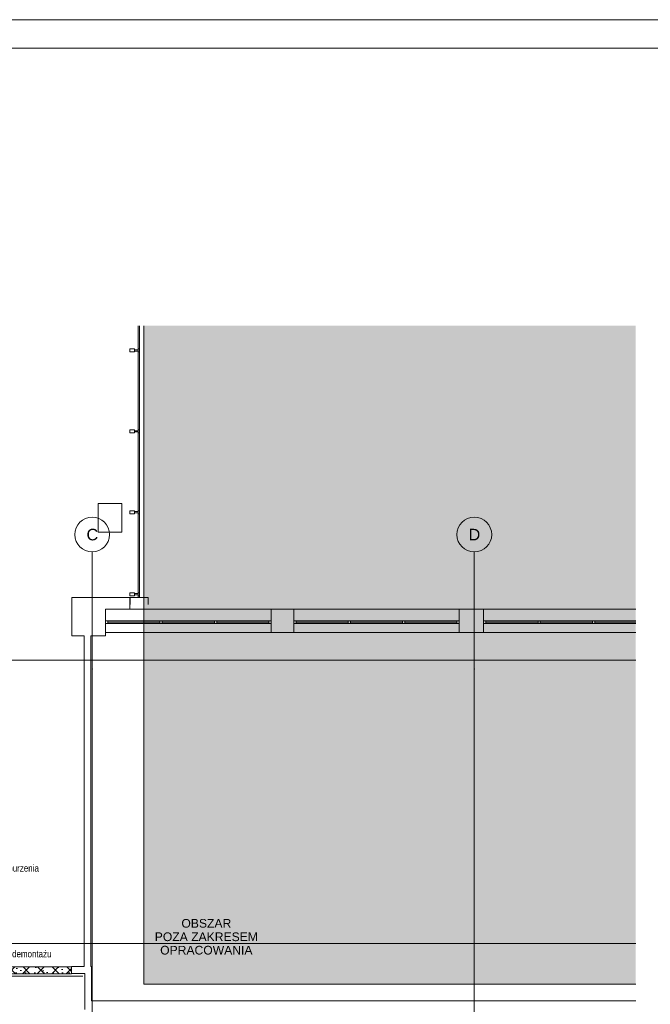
# Paper-space layout 'A-19 ROZBIÓRKI - PIĘTRO 1' of a CAD drawing. Header units: millimetres. Extents: x 0 to 540, y 0 to 297.
# Tile 5 of 8: x 198 to 307, y 127 to 297. Entities that reach past the tile are written whole.
import ezdxf
from ezdxf.xclip import XClip

# ---------------------------------------------------------------- set-up
doc = ezdxf.new("R2010")
doc.units = ezdxf.units.MM
doc.header["$MEASUREMENT"] = 0
doc.header["$XCLIPFRAME"] = 0
for name, pattern in [('ACAD_ISO03W100', [300, 120, -180]), ('DASHDOTX2', [1000, 500, -250, 0, -250]), ('Przer. długie kreski', [2.5, 1.5, -1]), ('PRZERYWANA_DU_A', [550, 350.0000000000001, -199.9999999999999])]:
    doc.linetypes.add(name, pattern=pattern)
for name, color, linetype, lineweight in [('0_Nr_pióra__2', 8, 'Continuous', 13), ('A_podkład_Nr_pióra__2', 8, 'Continuous', 13), ('A_ściany_Nr_pióra__1', 7, 'Continuous', 20), ('Drzwi Archicad_Nr_pióra__1', 7, 'Continuous', 20)]:
    doc.layers.add(name, color=color, linetype=linetype, lineweight=lineweight)
for name, color, linetype, lineweight, true_color in [('A_Arkusz_Nr_pióra__255', 7, 'Continuous', 15, 0x242424), ('A_opis_Nr_pióra__7', 7, 'Continuous', 18, 0x171717), ('A_opis_Nr_pióra__8', 7, 'Continuous', 13, 0x4c4c4c), ('A_osie_Nr_pióra__16', 7, 'Continuous', 5, 0x0f0f0f), ('A_osie_Nr_pióra__76', 7, 'Continuous', 5, 0x2d2d2d), ('A_rozbiórki_Nr_pióra__10', 7, 'Continuous', 13, 0x4b4b4b), ('A_ściany_Nr_pióra__10', 7, 'Continuous', 13, 0x4b4b4b), ('A_ściany_Nr_pióra__19', 7, 'Continuous', 5, 0x191919), ('Okna Archicada_Nr_pióra__19', 7, 'Continuous', 5, 0x191919)]:
    doc.layers.add(name, color=color, linetype=linetype, lineweight=lineweight, true_color=true_color)
doc.layers.add('A_podrys', color=7, linetype='Continuous')
doc.layers.add('A_rozbiórki', color=7, linetype='Continuous')
doc.styles.add('STYL_AUTOMATYCZNY_1', font='arial.ttf')
doc.styles.add('STYL_AUTOMATYCZNY_2', font='ARIALN.TTF')

# ---------------------------------------------------------------- blocks, each defined once
blk = doc.blocks.new('Rysunek_1_1', base_point=(-1564.588101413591, -343.8120500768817))
at = {"linetype": 'Continuous', "lineweight": 0, "true_color": 0x484848}
blk.add_hatch(color=251, dxfattribs=at).paths.add_polyline_path([(304.6032334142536, 244.0727836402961), (219.6032364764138, 244.0727836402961), (219.6032364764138, 130.2627877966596), (304.6032334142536, 130.2627877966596)])
at = {"layer": 'A_rozbiórki', "linetype": 'Continuous', "lineweight": 0, "true_color": 0x4b4b4b}
h = blk.add_hatch(dxfattribs=at)
h.set_pattern_fill('facing_tile_0001', color=251, style=0, pattern_type=2)
h.set_pattern_definition([(45, (-1564.588101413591, -343.8120500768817), (-1.257235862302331, 1.257235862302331), []), (135, (-1564.588101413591, -343.8120500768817), (1.257235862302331, 1.257235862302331), []), (90, (-1565.845337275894, -342.5548142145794), (-1.600200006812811, 0), [0, -1.066800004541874, 0, -1.600200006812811]), (155, (-1564.588101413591, -341.2975783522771), (0.6762737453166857, 1.450273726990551), [0, -0.7823200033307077, 0, -1.351280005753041])])
h.paths.add_polyline_path([(179.60796663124, 132.0431468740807), (207.1091795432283, 132.0431468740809), (207.1091795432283, 133.2431465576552), (179.60796663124, 133.2431465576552)])
at = {"layer": '0_Nr_pióra__2', "color": 8, "linetype": 'PRZERYWANA_DU_A', "lineweight": 13, "flags": 128}
blk.add_lwpolyline([(304.6032325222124, 130.2627840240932), (219.6032325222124, 130.2627840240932), (219.6032325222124, 244.0727840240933)], dxfattribs=at)
at = {"layer": 'A_osie_Nr_pióra__16', "color": 250, "linetype": 'DASHDOTX2', "lineweight": 5, "true_color": 0x0f0f0f}
for p, q in [((210.709007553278, 184.7207604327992), (210.7090088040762, 204.9718424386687)), ((276.7090075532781, 184.7207604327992), (276.7090072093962, 204.9718424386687)), ((304.603231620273, 186.2627854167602), (80.40434008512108, 186.2627854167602)), ((210.7090091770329, 184.72075862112), (210.7090091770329, 35.26278466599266)), ((276.7090088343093, 184.72075862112), (276.7090088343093, 35.26278466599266)), ((304.6032296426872, 137.2627872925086), (80.40433873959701, 137.2627872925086))]:
    blk.add_line(p, q, dxfattribs=at)
for p in [(210.709007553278, 184.7207604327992), (210.709007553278, 184.7207604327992), (276.7090075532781, 184.7207604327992), (276.7090075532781, 184.7207604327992)]:
    blk.add_point(p, dxfattribs=at)
at = {"layer": 'A_osie_Nr_pióra__76', "color": 250, "linetype": 'Continuous', "lineweight": 5, "true_color": 0x2d2d2d}
for centre in [(210.709007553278, 207.9718408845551), (276.7090075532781, 207.9718408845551)]:
    blk.add_circle(centre, 3, dxfattribs=at)
at = {"layer": 'A_podkład_Nr_pióra__2', "color": 8, "linetype": 'Continuous', "lineweight": 13}
for p, q in [((218.6439700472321, 244.0727829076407), (218.6439700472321, 197.0912265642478)), ((218.8985110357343, 197.0912265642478), (218.8985110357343, 244.0727829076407)), ((217.2045902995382, 239.5530000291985), (217.2045902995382, 240.0670642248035)), ((217.2045902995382, 240.0670642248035), (218.0270930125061, 240.0670642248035)), ((218.0270930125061, 240.0670642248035), (218.0270930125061, 239.5530000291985)), ((218.8495957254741, 240.0670642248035), (218.6439700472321, 240.0670642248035)), ((218.8495957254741, 239.5530000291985), (218.8495957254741, 240.0670642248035)), ((218.0270930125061, 239.5530000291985), (217.2045902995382, 239.5530000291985)), ((218.0270930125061, 239.9128431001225), (218.6439700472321, 239.9128431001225)), ((218.6439700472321, 239.7072174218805), (218.0270930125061, 239.7072174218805)), ((218.6439700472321, 239.5530000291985), (218.8495957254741, 239.5530000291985)), ((217.2045902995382, 225.5704277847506), (217.2045902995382, 226.0844957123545)), ((217.2045902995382, 226.0844957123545), (218.0270930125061, 226.0844957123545)), ((218.0270930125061, 225.5704277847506), (217.2045902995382, 225.5704277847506)), ((218.0270930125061, 226.0844957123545), (218.0270930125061, 225.5704277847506)), ((218.0270930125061, 225.9302745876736), (218.6439700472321, 225.9302745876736)), ((218.6439700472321, 225.7246489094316), (218.0270930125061, 225.7246489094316)), ((218.8495957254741, 226.0844957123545), (218.6439700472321, 226.0844957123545)), ((218.6439700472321, 225.5704277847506), (218.8495957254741, 225.5704277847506)), ((218.8495957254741, 225.5704277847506), (218.8495957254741, 226.0844957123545)), ((217.2045902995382, 211.5878592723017), (217.2045902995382, 212.1019234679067)), ((217.2045902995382, 212.1019234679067), (218.0270930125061, 212.1019234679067)), ((218.0270930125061, 211.5878592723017), (217.2045902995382, 211.5878592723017)), ((218.0270930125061, 212.1019234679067), (218.0270930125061, 211.5878592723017)), ((218.0270930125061, 211.9477060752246), (218.6439700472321, 211.9477060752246)), ((218.6439700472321, 211.7420803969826), (218.0270930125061, 211.7420803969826)), ((218.8495957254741, 212.1019234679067), (218.6439700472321, 212.1019234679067)), ((218.6439700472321, 211.5878592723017), (218.8495957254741, 211.5878592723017)), ((218.8495957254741, 211.5878592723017), (218.8495957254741, 212.1019234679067)), ((217.2045902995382, 197.3996650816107), (217.2045902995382, 197.9137292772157)), ((217.2045902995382, 197.9137292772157), (218.0270930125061, 197.9137292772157)), ((218.0270930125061, 197.9137292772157), (218.0270930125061, 197.3996650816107)), ((218.0270930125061, 197.7595081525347), (218.6439700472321, 197.7595081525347)), ((218.6439700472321, 197.5538824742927), (218.0270930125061, 197.5538824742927)), ((218.8495957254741, 197.9137292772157), (218.6439700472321, 197.9137292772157)), ((218.8495957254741, 197.3996650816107), (218.8495957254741, 197.9137292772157)), ((218.0270930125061, 197.3996650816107), (217.2045902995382, 197.3996650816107)), ((217.2485084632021, 195.8912246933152), (217.2485084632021, 197.0912265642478)), ((220.3985096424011, 197.0912265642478), (217.2485084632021, 197.0912265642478)), ((218.6439700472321, 197.3996650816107), (218.8495957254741, 197.3996650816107)), ((220.3985096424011, 197.0912265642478), (220.3985096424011, 195.8912246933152))]:
    blk.add_line(p, q, dxfattribs=at)
at = {"layer": 'A_rozbiórki_Nr_pióra__10', "color": 251, "linetype": 'ACAD_ISO03W100', "lineweight": 13, "true_color": 0x4b4b4b, "flags": 128}
blk.add_lwpolyline([(179.60796663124, 132.0431468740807), (207.1091795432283, 132.0431468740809), (207.1091795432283, 133.2431465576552), (179.60796663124, 133.2431465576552)], close=True, dxfattribs=at)
at = {"layer": 'A_ściany_Nr_pióra__1', "color": 7, "linetype": 'Continuous', "lineweight": 20}
for p, q in [((241.6090084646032, 195.0727823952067), (241.6090084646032, 191.0227835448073)), ((245.509007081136, 195.0727823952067), (245.509007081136, 191.0227835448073)), ((274.1090093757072, 195.0727823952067), (274.1090093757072, 191.0227835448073)), ((278.3090084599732, 195.0727823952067), (278.3090084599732, 191.0227835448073)), ((207.1079582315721, 133.2631171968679), (207.4779598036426, 133.2633859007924)), ((207.1088315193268, 132.0631190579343), (207.1079582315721, 133.2631171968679))]:
    blk.add_line(p, q, dxfattribs=at)
at = {"layer": 'A_ściany_Nr_pióra__1', "color": 7, "linetype": 'Continuous', "lineweight": 20, "flags": 128}
for points in [[(211.7545887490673, 213.3612248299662), (211.7545887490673, 208.3612248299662)], [(215.8045887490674, 213.3612248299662), (211.7545887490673, 213.3612248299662)], [(215.8045887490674, 208.3612248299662), (215.8045887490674, 213.3612248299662)], [(211.7545887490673, 208.3612248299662), (215.8045887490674, 208.3612248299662)], [(217.204588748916, 197.0912248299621), (207.204588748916, 197.0912248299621)], [(207.204588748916, 197.0912248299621), (207.204588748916, 190.4912248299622)], [(217.204588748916, 195.0727840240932), (217.204588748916, 197.0912248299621)], [(213.0090075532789, 190.4912248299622), (213.0090075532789, 195.0727840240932)], [(213.0090075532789, 195.0727840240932), (217.204588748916, 195.0727840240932)], [(245.5090075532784, 195.0727840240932), (241.6090075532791, 195.0727840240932)], [(278.3090075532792, 195.0727840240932), (274.1090075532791, 195.0727840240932)], [(241.6090075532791, 191.0227840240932), (245.5090075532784, 191.0227840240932)], [(274.1090075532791, 191.0227840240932), (278.3090075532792, 191.0227840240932)], [(207.204588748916, 190.4912248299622), (209.2945887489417, 190.4912248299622)], [(209.2945887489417, 190.4912248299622), (209.2945887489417, 133.2647051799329)], [(210.4945887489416, 133.265576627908), (210.4945887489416, 190.4912248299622)], [(210.4945887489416, 190.4912248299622), (213.0090075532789, 190.4912248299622)], [(209.2945887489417, 133.2647051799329), (207.1079593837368, 133.2631172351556)], [(210.6040144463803, 133.2656560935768), (210.4945887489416, 133.265576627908)], [(210.6040144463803, 127.3427840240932), (210.6040144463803, 133.2656560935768)], [(207.1088307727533, 132.0631175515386), (209.4040144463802, 132.0647843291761)], [(209.4040144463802, 132.0647843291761), (209.4040144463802, 125.8427840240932)], [(304.6032325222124, 127.3427840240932), (210.6040144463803, 127.3427840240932)]]:
    blk.add_lwpolyline(points, dxfattribs=at)
at = {"layer": 'A_ściany_Nr_pióra__10', "color": 251, "linetype": 'Przer. długie kreski', "lineweight": 13, "true_color": 0x4b4b4b}
for p, q in [((179.60796636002, 133.2431472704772), (207.1091785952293, 133.2422702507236)), ((179.6088396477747, 132.0431453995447), (207.110051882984, 132.04227211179))]:
    blk.add_line(p, q, dxfattribs=at)
at = {"layer": 'A_ściany_Nr_pióra__19', "color": 250, "linetype": 'Continuous', "lineweight": 5, "true_color": 0x191919}
for p, q in [((241.6090084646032, 195.0727823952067), (213.009006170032, 195.0727823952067)), ((274.1090093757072, 195.0727823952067), (245.509007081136, 195.0727823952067)), ((304.6032320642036, 195.0727841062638), (278.3090083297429, 195.0727841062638)), ((213.009006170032, 191.0227835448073), (241.6090084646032, 191.0227835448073)), ((245.509007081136, 191.0227835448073), (274.1090093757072, 191.0227835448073)), ((278.3090083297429, 191.0227857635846), (304.6032320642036, 191.0227857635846))]:
    blk.add_line(p, q, dxfattribs=at)
at = {"layer": 'Drzwi Archicad_Nr_pióra__1', "color": 7, "linetype": 'Continuous', "lineweight": 20}
for p, q in [((207.1079582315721, 133.2631171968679), (207.4779598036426, 133.2633859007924)), ((207.1079582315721, 133.2631171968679), (207.4779598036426, 133.2633859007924)), ((207.1088315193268, 132.0631190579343), (207.1079582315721, 133.2631171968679)), ((207.1088315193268, 132.0631190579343), (207.1079582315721, 133.2631171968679)), ((209.1091568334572, 131.6145701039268), (195.3591590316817, 131.604583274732))]:
    blk.add_line(p, q, dxfattribs=at)
at = {"layer": 'Okna Archicada_Nr_pióra__19', "color": 250, "linetype": 'Continuous', "lineweight": 5, "true_color": 0x191919}
for p, q in [((241.6090084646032, 193.0727854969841), (213.009006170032, 193.0727854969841)), ((213.009006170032, 193.0727854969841), (213.009006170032, 192.5727834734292)), ((213.009006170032, 192.5727834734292), (241.6090084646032, 192.5727834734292)), ((213.4090092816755, 193.0727854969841), (213.4090092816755, 192.5727834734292)), ((213.4090092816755, 192.8227826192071), (222.4090083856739, 192.8227826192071)), ((222.4090083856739, 193.0727854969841), (222.4090083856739, 192.5727834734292)), ((222.8090077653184, 193.0727854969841), (222.8090077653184, 192.5727834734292)), ((222.8090077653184, 192.8227826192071), (231.8090068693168, 192.8227826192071)), ((231.8090068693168, 193.0727854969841), (231.8090068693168, 192.5727834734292)), ((232.2090062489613, 193.0727854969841), (232.2090062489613, 192.5727834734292)), ((232.2090062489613, 192.8227826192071), (241.2090090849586, 192.8227826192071)), ((241.2090090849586, 193.0727854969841), (241.2090090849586, 192.5727834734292)), ((241.6090084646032, 192.5727834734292), (241.6090084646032, 193.0727854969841)), ((274.1090093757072, 193.0727854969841), (245.509007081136, 193.0727854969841)), ((245.509007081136, 193.0727854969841), (245.509007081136, 192.5727834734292)), ((245.509007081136, 192.5727834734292), (274.1090093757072, 192.5727834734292)), ((245.9090064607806, 193.0727854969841), (245.9090064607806, 192.5727834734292)), ((245.9090064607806, 192.8227826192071), (254.909009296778, 192.8227826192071)), ((254.909009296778, 193.0727854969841), (254.909009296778, 192.5727834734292)), ((255.3090086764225, 193.0727854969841), (255.3090086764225, 192.5727834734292)), ((255.3090086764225, 192.8227826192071), (264.3090077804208, 192.8227826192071)), ((264.3090077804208, 193.0727854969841), (264.3090077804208, 192.5727834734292)), ((264.7090071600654, 193.0727854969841), (264.7090071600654, 192.5727834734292)), ((264.7090071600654, 192.8227826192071), (273.7090062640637, 192.8227826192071)), ((273.7090062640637, 193.0727854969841), (273.7090062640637, 192.5727834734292)), ((274.1090093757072, 192.5727834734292), (274.1090093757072, 193.0727854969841)), ((304.6032320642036, 193.0727841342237), (278.3090083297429, 193.0727841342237)), ((278.3090083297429, 193.0727841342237), (278.3090084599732, 192.5727834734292)), ((278.3090083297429, 192.5727850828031), (304.6032320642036, 192.5727850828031)), ((278.7090078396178, 193.0727854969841), (278.7090078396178, 192.5727834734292)), ((278.7090078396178, 192.8227826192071), (287.7090069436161, 192.8227826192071)), ((287.7090069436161, 193.0727854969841), (287.7090069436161, 192.5727834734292)), ((288.1090063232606, 193.0727854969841), (288.1090063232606, 192.5727834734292)), ((288.1090063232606, 192.8227826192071), (297.109009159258, 192.8227826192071)), ((297.109009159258, 193.0727854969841), (297.109009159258, 192.5727834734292)), ((297.5090081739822, 192.8227853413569), (304.6032307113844, 192.8227853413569)), ((297.5090085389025, 193.0727854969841), (297.5090085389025, 192.5727834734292))]:
    blk.add_line(p, q, dxfattribs=at)
at = {"layer": 'A_opis_Nr_pióra__7', "color": 250, "linetype": 'Continuous', "lineweight": 18, "true_color": 0x171717, "insert": (230.4175003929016, 138.4217281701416), "char_height": 1.5, "attachment_point": 5, "line_spacing_factor": 0.9285777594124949, "style": 'STYL_AUTOMATYCZNY_1'}
blk.add_mtext('\\A1;{\\pqc;\\fArial|b0|i0|c238|p0;\\W1.000000;OBSZAR\\P\\pqc;\\fArial|b0|i0|c238|p0;\\W1.000000;POZA ZAKRESEM \\P\\pqc;\\fArial|b0|i0|c238|p0;\\W1.000000;OPRACOWANIA}', dxfattribs=at)
at = {"layer": 'A_opis_Nr_pióra__8', "color": 251, "linetype": 'Continuous', "lineweight": 13, "true_color": 0x4c4c4c, "char_height": 1.2, "attachment_point": 6, "style": 'STYL_AUTOMATYCZNY_2'}
for s, insert in [('\\A1;{\\pqr;\\fArial Narrow|b0|i0|c238|p0;\\W1.000000;fragment ściany do wyburzenia}', (201.4910166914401, 150.1178643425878)), ('\\A1;{\\pqr;\\fArial Narrow|b0|i0|c238|p0;\\W1.000000;stolarka do demontażu}', (203.6654052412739, 135.4689529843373))]:
    blk.add_mtext(s, dxfattribs=dict(at, insert=insert))
at = {"layer": 'A_osie_Nr_pióra__76', "color": 250, "linetype": 'Continuous', "lineweight": 5, "true_color": 0x2d2d2d, "char_height": 2, "attachment_point": 1, "style": 'STYL_AUTOMATYCZNY_1'}
for s, insert in [('\\A1;{\\pql;\\pt0;\\fArial|b0|i0|c238|p0;\\W1.000000;C}', (209.7186025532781, 208.9718408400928)), ('\\A1;{\\pql;\\pt0;\\fArial|b0|i0|c238|p0;\\W1.000000;D}', (275.7186025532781, 208.9718408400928))]:
    blk.add_mtext(s, dxfattribs=dict(at, insert=insert))

psp = doc.layouts.new('A-19 ROZBIÓRKI - PIĘTRO 1')

# ---------------------------------------------------------------- linework, layer by layer
at = {"layer": 'A_Arkusz_Nr_pióra__255', "color": 250, "linetype": 'Continuous', "lineweight": 15, "true_color": 0x242424}
psp.add_line((535.1000000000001, 292.1), (29.90003742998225, 292.1), dxfattribs=at)
at = {"layer": 'A_Arkusz_Nr_pióra__255', "color": 250, "linetype": 'Continuous', "lineweight": 15, "true_color": 0x242424, "flags": 128}
psp.add_lwpolyline([(-1.040834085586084e-14, 297), (540, 297), (540, 1.109329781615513e-14), (-1.040834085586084e-14, 1.109329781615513e-14)], close=True, dxfattribs=at)

# ---------------------------------------------------------------- block references
at = {"layer": 'A_podrys', "color": 37, "linetype": 'Continuous', "lineweight": 5, "true_color": 0x656532}
ref = psp.add_blockref('Rysunek_1_1', (-1564.588101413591, -343.8120500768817), dxfattribs=at)
XClip(ref).set_block_clipping_path([(54.15326127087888, 35.26278402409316), (304.6032325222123, 244.0727840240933)])

doc.saveas('drawing.dxf')
